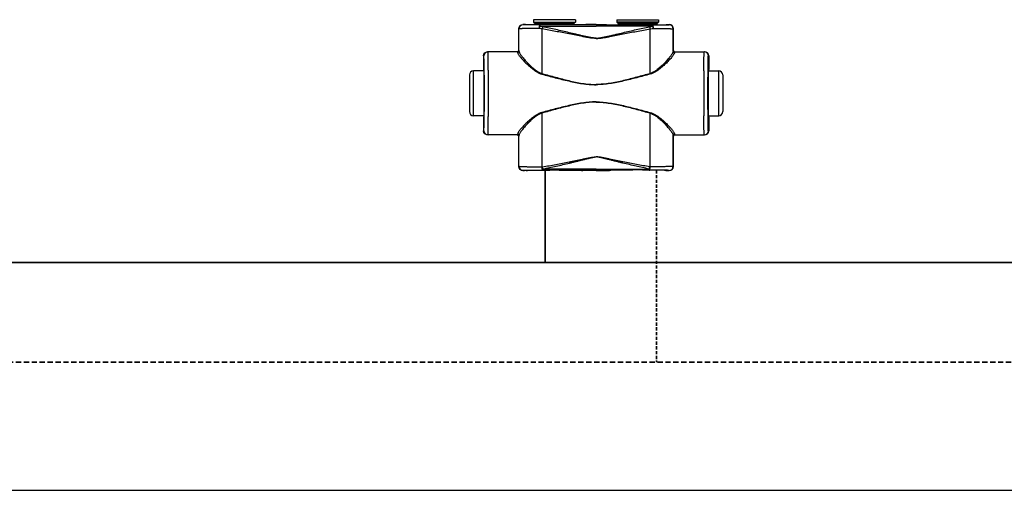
# Model space of a CAD drawing. Header units: millimetres. Extents: x 60394 to 199354, y 20895 to 166073.
# Tile 229 of 256: x 135885 to 136477, y 23695 to 23978. Entities that reach past the tile are written whole.
import ezdxf

# ---------------------------------------------------------------- set-up
doc = ezdxf.new("R2010")
doc.units = ezdxf.units.MM
doc.linetypes.add('VERDECKT', pattern=[9.525, 6.35, -3.175])
doc.layers.add('UT_SCHÉMA_PŘÍVOD', color=10, linetype='Continuous', lineweight=35)
doc.layers.add('UT_SCHÉMA_ZPÁTEČKA', color=172, linetype='VERDECKT', lineweight=35)

msp = doc.modelspace()

# ---------------------------------------------------------------- linework, layer by layer
at = {"color": 0, "linetype": 'Continuous'}
for p, q in [((136219.5, 23977.97), (136194.3, 23977.97)), ((136194.3, 23977.97), (136194.3, 23976.57)), ((136194.3, 23976.57), (136195.25, 23975.62)), ((136194.3, 23976.57), (136219.5, 23976.57)), ((136219.5, 23976.57), (136218.54, 23975.62)), ((136219.5, 23977.97), (136219.5, 23976.57)), ((136244.3, 23977.97), (136269.5, 23977.97)), ((136244.3, 23977.97), (136244.3, 23976.57)), ((136269.5, 23976.57), (136244.3, 23976.57)), ((136244.3, 23976.57), (136245.25, 23975.62)), ((136269.5, 23976.57), (136268.54, 23975.62)), ((136269.5, 23977.97), (136269.5, 23976.57)), ((136185.52, 23972.45), (136185.4, 23972.57)), ((136185.4, 23959.57), (136185.4, 23972.57)), ((136188.02, 23974.95), (136187.9, 23975.07)), ((136189.55, 23975.07), (136187.9, 23975.07)), ((136189.9, 23974.97), (136189.55, 23975.07)), ((136195.25, 23975.62), (136218.54, 23975.62)), ((136195.4, 23975.26), (136218.4, 23975.26)), ((136195.4, 23975.26), (136195.4, 23974.9)), ((136203.04, 23974.88), (136198.2, 23974.88)), ((136198.2, 23974.18), (136198.2, 23974.88)), ((136198.2, 23974.18), (136231.9, 23974.18)), ((136231.9, 23974.88), (136210.75, 23974.88)), ((136218.4, 23975.26), (136218.4, 23974.9)), ((136225.65, 23975.07), (136223.9, 23974.97)), ((136231.9, 23975.07), (136225.65, 23975.07)), ((136231.9, 23975.07), (136238.15, 23975.07)), ((136231.9, 23974.88), (136253.04, 23974.88)), ((136265.6, 23974.18), (136231.9, 23974.18)), ((136238.15, 23975.07), (136239.9, 23974.97)), ((136268.54, 23975.62), (136245.25, 23975.62)), ((136268.4, 23975.26), (136245.4, 23975.26)), ((136245.4, 23975.26), (136245.4, 23974.9)), ((136260.75, 23974.88), (136265.6, 23974.88)), ((136265.6, 23974.18), (136265.6, 23974.88)), ((136268.4, 23975.26), (136268.4, 23974.9)), ((136273.9, 23974.97), (136274.25, 23975.07)), ((136274.25, 23975.07), (136275.9, 23975.07)), ((136275.78, 23974.95), (136275.9, 23975.07)), ((136278.28, 23972.45), (136278.4, 23972.57)), ((136278.4, 23959.57), (136278.4, 23972.57)), ((136184.7, 23958.77), (136166.7, 23958.77)), ((136185.4, 23959.57), (136185.5, 23959.57)), ((136278.4, 23959.57), (136278.29, 23959.57)), ((136279.09, 23958.77), (136297.1, 23958.77)), ((136164.41, 23956.27), (136164.2, 23956.27)), ((136164.2, 23956.27), (136164.2, 23948.12)), ((136299.39, 23956.27), (136299.6, 23956.27)), ((136299.6, 23956.27), (136299.6, 23948.12)), ((136164.45, 23947.27), (136158.2, 23947.27)), ((136158.2, 23920.27), (136158.2, 23947.27)), ((136164.2, 23948.12), (136164.41, 23947.77)), ((136164.59, 23947.76), (136164.59, 23947.77)), ((136299.2, 23947.76), (136299.2, 23947.77)), ((136299.35, 23947.27), (136305.6, 23947.27)), ((136299.6, 23948.12), (136299.39, 23947.77)), ((136305.6, 23920.27), (136305.6, 23947.27)), ((136155.7, 23944.77), (136155.7, 23922.77)), ((136308.1, 23944.77), (136308.1, 23922.77)), ((136164.45, 23920.27), (136158.2, 23920.27)), ((136164.41, 23919.77), (136164.2, 23919.42)), ((136164.2, 23919.42), (136164.2, 23911.27)), ((136164.59, 23919.77), (136164.59, 23919.78)), ((136299.2, 23919.77), (136299.2, 23919.78)), ((136299.35, 23920.27), (136305.6, 23920.27)), ((136299.39, 23919.77), (136299.6, 23919.42)), ((136299.6, 23919.42), (136299.6, 23911.27)), ((136164.2, 23911.27), (136164.41, 23911.27)), ((136299.6, 23911.27), (136299.39, 23911.27)), ((136184.7, 23908.77), (136166.7, 23908.77)), ((136185.5, 23907.97), (136185.4, 23907.97)), ((136185.4, 23889.87), (136185.4, 23907.97)), ((136278.29, 23907.97), (136278.4, 23907.97)), ((136278.4, 23889.87), (136278.4, 23907.97)), ((136279.09, 23908.77), (136297.1, 23908.77)), ((136185.4, 23889.87), (136185.52, 23889.99)), ((136187.9, 23887.37), (136188.02, 23887.49)), ((136189.55, 23887.37), (136187.9, 23887.37)), ((136189.9, 23887.48), (136189.55, 23887.37)), ((136199.44, 23889.62), (136199.62, 23889.62)), ((136199.76, 23887.56), (136199.94, 23887.56)), ((136231.9, 23888.31), (136199.94, 23888.31)), ((136199.94, 23887.56), (136199.94, 23888.31)), ((136199.94, 23887.56), (136201.2, 23887.56)), ((136212.59, 23887.56), (136231.9, 23887.56)), ((136225.65, 23887.37), (136223.9, 23887.48)), ((136231.9, 23887.37), (136225.65, 23887.37)), ((136231.9, 23888.31), (136263.85, 23888.31)), ((136251.2, 23887.56), (136231.9, 23887.56)), ((136231.9, 23887.37), (136238.15, 23887.37)), ((136238.15, 23887.37), (136239.9, 23887.48)), ((136263.85, 23887.56), (136262.59, 23887.56)), ((136263.85, 23887.56), (136263.85, 23888.31)), ((136264.03, 23887.56), (136263.85, 23887.56)), ((136264.36, 23889.62), (136264.18, 23889.62)), ((136273.9, 23887.48), (136274.25, 23887.37)), ((136274.25, 23887.37), (136275.9, 23887.37)), ((136275.9, 23887.37), (136275.78, 23887.49)), ((136278.4, 23889.87), (136278.28, 23889.99))]:
    msp.add_line(p, q, dxfattribs=at)
msp.add_line((64740.61, 23695.36), (199354.39, 23695.36))
for centre, radius, start, end in [((136188.02, 23972.45), 2.5, 90.00246, 179.99754), ((136194.9, 23975.26), 0.5, 0, 45), ((136218.9, 23975.26), 0.5, 135, 180), ((136244.9, 23975.26), 0.5, 0, 45), ((136268.9, 23975.26), 0.5, 135, 180), ((136275.78, 23972.45), 2.5, 0.00246, 89.99754), ((136166.91, 23956.27), 2.5, 90.00225, 180.00111), ((136184.7, 23959.57), 0.8, 270.0036, 359.99724), ((136279.09, 23959.57), 0.8, 180.00276, 269.9964), ((136296.89, 23956.27), 2.5, 359.99889, 89.99775), ((136158.2, 23944.77), 2.5, 90, 180), ((133724.74, 23933.77), 2442.41, 359.68325, 0.31675), ((138739.06, 23933.77), 2442.41, 179.68325, 180.31675), ((136305.6, 23944.77), 2.5, 0, 90), ((136158.2, 23922.77), 2.5, 180, 270), ((136305.6, 23922.77), 2.5, 270, 0), ((136166.91, 23911.27), 2.5, 179.99889, 269.99775), ((136296.89, 23911.27), 2.5, 270.00225, 0.00111), ((136184.7, 23907.97), 0.8, 0.00276, 89.9964), ((136279.09, 23907.97), 0.8, 90.0036, 179.99724), ((136188.02, 23889.99), 2.5, 180.00246, 269.99754), ((136275.78, 23889.99), 2.5, 270.00246, 359.99754)]:
    msp.add_arc(centre, radius, start, end, dxfattribs=at)
at = {"color": 0, "linetype": 'Continuous', "extrusion": (0, 0, -1)}
for centre, major_axis, ratio, start_param, end_param in [((136187.9, 23972.57), (-1.77, 1.77), 0.999973, -0.785384, 0.785384), ((136206.9, 23974.97), (-17, 0), 0.005236, 4.941076, 6.283185), ((136206.9, 23974.97), (-17, 0), 0.005236, 3.141593, 4.483702), ((136166.7, 23956.27), (-2.5, 0), 0.999945, 0, 1.570796), ((136184.6, 23959.57), (-0.8, 0), 0.999986, -3.141593, -1.659157), ((136164.41, 23933.77), (0, 14), 0.010472, 0, 3.141593), ((136166.7, 23911.27), (-2.5, 0), 0.999945, -1.570796, 0), ((136184.6, 23907.97), (0.8, 0), 0.999986, -1.395381, 0), ((136187.9, 23889.87), (1.77, 1.77), 0.999973, -3.926977, -2.356208), ((136206.9, 23887.48), (-17, 0), 0.005236, 0, 1.229157), ((136206.9, 23887.48), (-17, 0), 0.005236, 1.912436, 3.141593)]:
    msp.add_ellipse(centre, major_axis=major_axis, ratio=ratio, start_param=start_param, end_param=end_param, dxfattribs=at)
at = {"color": 0, "linetype": 'Continuous'}
for centre, major_axis, ratio, start_param, end_param in [((136256.9, 23974.97), (17, 0), 0.005236, 3.141593, 4.483702), ((136256.9, 23974.97), (17, 0), 0.005236, 4.941076, 6.283185), ((136275.9, 23972.57), (1.77, 1.77), 0.999973, -0.785384, 0.785384), ((136279.2, 23959.57), (0.8, 0), 0.999986, -3.141593, -1.659157), ((136297.1, 23956.27), (2.5, 0), 0.999945, 0, 1.570796), ((136299.39, 23933.77), (0, 14), 0.010472, 0, 3.141593), ((136297.1, 23911.27), (2.5, 0), 0.999945, -1.570796, 0), ((136279.2, 23907.97), (-0.8, 0), 0.999986, -1.395381, 0), ((136256.9, 23887.48), (17, 0), 0.005236, 1.912436, 3.141593), ((136256.9, 23887.48), (17, 0), 0.005236, 0, 1.229157), ((136275.9, 23889.87), (-1.77, 1.77), 0.999973, -3.926977, -2.356208)]:
    msp.add_ellipse(centre, major_axis=major_axis, ratio=ratio, start_param=start_param, end_param=end_param, dxfattribs=at)
for points, knots in [([(136197.58, 23972.76), (136196.75, 23972.76), (136195.14, 23972.75), (136193.18, 23972.73), (136191.71, 23972.71), (136190.7, 23972.69), (136189.77, 23972.67), (136188.93, 23972.65), (136188.16, 23972.63), (136187.49, 23972.61), (136186.91, 23972.58), (136186.49, 23972.56), (136186.21, 23972.55), (136186.03, 23972.53), (136185.88, 23972.52), (136185.76, 23972.51), (136185.66, 23972.49), (136185.59, 23972.48), (136185.55, 23972.47), (136185.52, 23972.46), (136185.52, 23972.45)], [0, 0, 0, 0, 0.207034, 0.39928, 0.488214, 0.57154, 0.648707, 0.71921, 0.782588, 0.838437, 0.886403, 0.926186, 0.942933, 0.957549, 0.970012, 0.98031, 0.988432, 0.994377, 0.998178, 1, 1, 1, 1]), ([(136185.53, 23959.04), (136185.53, 23960.16), (136185.53, 23964.63), (136185.52, 23969.1), (136185.52, 23972.45)], [0, 0, 0, 0, 0.250733, 1, 1, 1, 1]), ([(136198.2, 23974.88), (136197.49, 23974.88), (136196.13, 23974.88), (136194.47, 23974.89), (136193.23, 23974.89), (136192.39, 23974.9), (136191.6, 23974.9), (136190.89, 23974.9), (136190.24, 23974.91), (136189.68, 23974.91), (136189.19, 23974.92), (136188.84, 23974.92), (136188.6, 23974.93), (136188.45, 23974.93), (136188.32, 23974.93), (136188.22, 23974.94), (136188.15, 23974.94), (136188.1, 23974.94), (136188.07, 23974.94), (136188.05, 23974.94), (136188.04, 23974.95), (136188.03, 23974.95), (136188.02, 23974.95), (136188.02, 23974.95)], [0, 0, 0, 0, 0.207653, 0.400343, 0.489423, 0.572844, 0.650059, 0.720565, 0.783909, 0.839692, 0.887568, 0.927242, 0.943927, 0.958477, 0.970869, 0.981088, 0.989117, 0.992306, 0.994945, 0.997032, 0.998568, 0.999554, 1, 1, 1, 1]), ([(136198.2, 23974.88), (136198.11, 23974.88), (136198, 23974.77), (136197.93, 23974.63), (136197.86, 23974.48), (136197.78, 23974.26), (136197.71, 23973.94), (136197.65, 23973.58), (136197.6, 23973.18), (136197.59, 23972.9), (136197.58, 23972.76)], [0, 0, 0, 0, 0.117156, 0.161001, 0.211236, 0.330442, 0.472834, 0.634922, 0.812344, 1, 1, 1, 1]), ([(136198.2, 23974.18), (136198.07, 23973.98), (136197.84, 23973.51), (136197.66, 23973.03), (136197.58, 23972.76)], [0, 0, 0, 0, 0.464895, 1, 1, 1, 1]), ([(136199.44, 23972.4), (136199.29, 23972.42), (136198.66, 23972.52), (136198.04, 23972.65), (136197.58, 23972.76)], [0, 0, 0, 0, 0.252579, 1, 1, 1, 1]), ([(136199.77, 23973.74), (136199.63, 23973.77), (136199.1, 23973.89), (136198.58, 23974.05), (136198.2, 23974.18)], [0, 0, 0, 0, 0.253704, 1, 1, 1, 1]), ([(136199.77, 23973.74), (136199.7, 23973.54), (136199.59, 23973.09), (136199.49, 23972.64), (136199.44, 23972.4)], [0, 0, 0, 0, 0.464569, 1, 1, 1, 1]), ([(136231.9, 23966.76), (136231.9, 23966.76), (136231.21, 23966.76), (136229.83, 23966.84), (136227.78, 23967.12), (136225.74, 23967.47), (136223.03, 23967.98), (136219.65, 23968.64), (136215.61, 23969.44), (136211.56, 23970.22), (136207.52, 23970.98), (136203.48, 23971.71), (136200.79, 23972.18), (136199.44, 23972.4)], [0.5000015, 0.5000015, 0.5000015, 0.5000015, 0.500002, 0.5313979, 0.5627848, 0.5941575, 0.6255147, 0.6881766, 0.7507583, 0.8132458, 0.8756245, 0.9378805, 1, 1, 1, 1]), ([(136199.46, 23945.63), (136199.46, 23947.87), (136199.46, 23956.79), (136199.45, 23965.72), (136199.44, 23972.4)], [0, 0, 0, 0, 0.250952, 1, 1, 1, 1]), ([(136231.9, 23966.94), (136231.9, 23966.94), (136231.55, 23966.94), (136230.86, 23966.97), (136229.49, 23967.1), (136227.79, 23967.38), (136225.77, 23967.81), (136223.75, 23968.26), (136221.75, 23968.74), (136219.07, 23969.37), (136215.74, 23970.17), (136211.74, 23971.12), (136207.75, 23972.03), (136203.76, 23972.91), (136201.1, 23973.47), (136199.77, 23973.74)], [0.499995, 0.499995, 0.499995, 0.499995, 0.4999958, 0.5157333, 0.5314718, 0.5629204, 0.5943483, 0.6257534, 0.6571339, 0.6884877, 0.7511054, 0.813586, 0.8759088, 0.9380534, 1, 1, 1, 1]), ([(136210.75, 23974.88), (136210.11, 23974.88), (136208.83, 23974.85), (136206.9, 23974.83), (136204.97, 23974.85), (136203.68, 23974.88), (136203.04, 23974.88)], [0, 0, 0, 0, 0.248355, 0.5, 0.751645, 1, 1, 1, 1]), ([(136231.9, 23966.94), (136231.9, 23966.94), (136232.24, 23966.94), (136232.93, 23966.97), (136234.31, 23967.1), (136236.01, 23967.38), (136238.03, 23967.81), (136240.04, 23968.26), (136242.05, 23968.74), (136244.72, 23969.37), (136248.05, 23970.17), (136252.05, 23971.12), (136256.04, 23972.03), (136260.03, 23972.91), (136262.7, 23973.47), (136264.03, 23973.74)], [0.499995, 0.499995, 0.499995, 0.499995, 0.4999958, 0.5157333, 0.5314718, 0.5629204, 0.5943483, 0.6257534, 0.6571339, 0.6884877, 0.7511054, 0.813586, 0.8759088, 0.9380534, 1, 1, 1, 1]), ([(136231.9, 23966.76), (136231.9, 23966.76), (136232.59, 23966.76), (136233.97, 23966.84), (136236.02, 23967.12), (136238.06, 23967.47), (136240.77, 23967.98), (136244.14, 23968.64), (136248.19, 23969.44), (136252.23, 23970.22), (136256.27, 23970.98), (136260.31, 23971.71), (136263, 23972.18), (136264.35, 23972.4)], [0.5000015, 0.5000015, 0.5000015, 0.5000015, 0.500002, 0.5313979, 0.5627848, 0.5941575, 0.6255147, 0.6881766, 0.7507583, 0.8132458, 0.8756245, 0.9378805, 1, 1, 1, 1]), ([(136253.04, 23974.88), (136253.68, 23974.88), (136254.97, 23974.85), (136256.9, 23974.83), (136258.83, 23974.85), (136260.11, 23974.88), (136260.75, 23974.88)], [0, 0, 0, 0, 0.248355, 0.5, 0.751645, 1, 1, 1, 1]), ([(136264.03, 23973.74), (136264.16, 23973.77), (136264.69, 23973.89), (136265.22, 23974.05), (136265.6, 23974.18)], [0, 0, 0, 0, 0.253704, 1, 1, 1, 1]), ([(136264.03, 23973.74), (136264.09, 23973.54), (136264.21, 23973.09), (136264.31, 23972.64), (136264.35, 23972.4)], [0, 0, 0, 0, 0.464569, 1, 1, 1, 1]), ([(136264.34, 23945.63), (136264.34, 23947.87), (136264.34, 23956.79), (136264.34, 23965.72), (136264.35, 23972.4)], [0, 0, 0, 0, 0.250952, 1, 1, 1, 1]), ([(136264.35, 23972.4), (136264.51, 23972.42), (136265.13, 23972.52), (136265.75, 23972.65), (136266.21, 23972.76)], [0, 0, 0, 0, 0.252579, 1, 1, 1, 1]), ([(136265.6, 23974.88), (136266.3, 23974.88), (136267.66, 23974.88), (136269.32, 23974.89), (136270.56, 23974.89), (136271.41, 23974.9), (136272.19, 23974.9), (136272.91, 23974.9), (136273.55, 23974.91), (136274.12, 23974.91), (136274.6, 23974.92), (136274.96, 23974.92), (136275.2, 23974.93), (136275.35, 23974.93), (136275.47, 23974.93), (136275.58, 23974.94), (136275.65, 23974.94), (136275.7, 23974.94), (136275.72, 23974.94), (136275.74, 23974.94), (136275.76, 23974.95), (136275.77, 23974.95), (136275.77, 23974.95), (136275.78, 23974.95)], [0, 0, 0, 0, 0.207653, 0.400343, 0.489423, 0.572844, 0.650059, 0.720565, 0.783909, 0.839692, 0.887568, 0.927242, 0.943927, 0.958477, 0.970869, 0.981088, 0.989117, 0.992306, 0.994945, 0.997032, 0.998568, 0.999554, 1, 1, 1, 1]), ([(136265.6, 23974.88), (136265.69, 23974.88), (136265.79, 23974.77), (136265.87, 23974.63), (136265.94, 23974.48), (136266.01, 23974.26), (136266.09, 23973.94), (136266.15, 23973.58), (136266.19, 23973.18), (136266.21, 23972.9), (136266.21, 23972.76)], [0, 0, 0, 0, 0.117156, 0.161001, 0.211236, 0.330442, 0.472834, 0.634922, 0.812344, 1, 1, 1, 1]), ([(136265.6, 23974.18), (136265.72, 23973.98), (136265.95, 23973.51), (136266.13, 23973.03), (136266.21, 23972.76)], [0, 0, 0, 0, 0.464895, 1, 1, 1, 1]), ([(136266.21, 23972.76), (136267.05, 23972.76), (136268.65, 23972.75), (136270.62, 23972.73), (136272.09, 23972.71), (136273.09, 23972.69), (136274.02, 23972.67), (136274.87, 23972.65), (136275.63, 23972.63), (136276.31, 23972.61), (136276.88, 23972.58), (136277.3, 23972.56), (136277.59, 23972.55), (136277.77, 23972.53), (136277.91, 23972.52), (136278.04, 23972.51), (136278.14, 23972.49), (136278.21, 23972.48), (136278.25, 23972.47), (136278.27, 23972.46), (136278.28, 23972.45)], [0, 0, 0, 0, 0.207034, 0.39928, 0.488214, 0.57154, 0.648707, 0.71921, 0.782588, 0.838437, 0.886403, 0.926186, 0.942933, 0.957549, 0.970012, 0.98031, 0.988432, 0.994377, 0.998178, 1, 1, 1, 1]), ([(136278.27, 23959.04), (136278.27, 23960.16), (136278.27, 23964.63), (136278.27, 23969.1), (136278.28, 23972.45)], [0, 0, 0, 0, 0.250733, 1, 1, 1, 1]), ([(136167.11, 23947.27), (136167.1, 23948.11), (136167.09, 23949.71), (136167.07, 23951.65), (136167.06, 23953.06), (136167.05, 23954.02), (136167.03, 23954.89), (136167.02, 23955.68), (136167.01, 23956.39), (136166.99, 23957), (136166.98, 23957.53), (136166.97, 23957.91), (136166.96, 23958.17), (136166.95, 23958.32), (136166.94, 23958.46), (136166.94, 23958.57), (136166.93, 23958.65), (136166.92, 23958.71), (136166.92, 23958.75), (136166.91, 23958.77), (136166.91, 23958.77), (136166.91, 23958.77)], [0, 0, 0, 0, 0.218984, 0.416191, 0.505653, 0.588551, 0.664564, 0.733396, 0.794781, 0.848478, 0.894279, 0.932006, 0.947796, 0.961515, 0.973152, 0.982695, 0.990138, 0.995479, 0.998726, 0.999584, 1, 1, 1, 1]), ([(136184.7, 23958.77), (136184.7, 23958.77), (136184.7, 23958.77), (136184.71, 23958.76), (136184.71, 23958.75), (136184.71, 23958.73), (136184.71, 23958.69), (136184.72, 23958.64), (136184.72, 23958.56), (136184.72, 23958.47), (136184.73, 23958.37), (136184.73, 23958.29), (136184.73, 23958.25)], [0, 0, 0, 0, 0.005122, 0.017304, 0.037118, 0.064661, 0.143035, 0.252499, 0.393016, 0.564526, 0.766907, 1, 1, 1, 1]), ([(136185.53, 23959.04), (136185.53, 23958.93), (136185.49, 23958.73), (136185.31, 23958.47), (136185.04, 23958.29), (136184.83, 23958.25), (136184.73, 23958.25)], [0, 0, 0, 0, 0.247572, 0.496581, 0.747591, 1, 1, 1, 1]), ([(136184.73, 23958.25), (136184.73, 23958.19), (136184.75, 23958.05), (136184.82, 23957.83), (136184.94, 23957.58), (136185.15, 23957.19), (136185.5, 23956.65), (136186.03, 23955.94), (136186.68, 23955.16), (136187.71, 23953.98), (136189.21, 23952.39), (136191.25, 23950.43), (136193.17, 23948.79), (136194.86, 23947.52), (136196.72, 23946.32), (136198.26, 23945.59), (136199.36, 23945.3)], [0, 0, 0, 0, 0.009694, 0.02127, 0.034861, 0.050494, 0.087694, 0.13227, 0.183417, 0.240322, 0.368483, 0.511765, 0.666448, 0.747227, 0.829948, 1, 1, 1, 1]), ([(136185.5, 23959.57), (136185.5, 23959.57), (136185.5, 23959.57), (136185.51, 23959.56), (136185.51, 23959.55), (136185.51, 23959.53), (136185.51, 23959.49), (136185.52, 23959.43), (136185.52, 23959.36), (136185.52, 23959.26), (136185.53, 23959.16), (136185.53, 23959.08), (136185.53, 23959.04)], [0, 0, 0, 0, 0.005057, 0.017214, 0.037015, 0.06455, 0.142921, 0.252392, 0.392925, 0.564459, 0.766871, 1, 1, 1, 1]), ([(136185.53, 23959.04), (136185.53, 23958.97), (136185.55, 23958.82), (136185.62, 23958.59), (136185.72, 23958.33), (136185.92, 23957.93), (136186.26, 23957.37), (136186.76, 23956.64), (136187.37, 23955.83), (136188.34, 23954.62), (136189.76, 23952.99), (136191.69, 23950.97), (136193.5, 23949.28), (136195.12, 23947.97), (136196.9, 23946.71), (136198.39, 23945.94), (136199.46, 23945.63)], [0, 0, 0, 0, 0.010286, 0.022433, 0.036551, 0.052653, 0.090607, 0.135698, 0.187142, 0.244158, 0.372094, 0.514728, 0.6685, 0.748767, 0.830965, 1, 1, 1, 1]), ([(136278.27, 23959.04), (136278.26, 23958.97), (136278.24, 23958.82), (136278.18, 23958.59), (136278.07, 23958.33), (136277.87, 23957.93), (136277.54, 23957.37), (136277.04, 23956.64), (136276.43, 23955.83), (136275.46, 23954.62), (136274.04, 23952.99), (136272.11, 23950.97), (136270.29, 23949.28), (136268.68, 23947.97), (136266.9, 23946.71), (136265.4, 23945.94), (136264.34, 23945.63)], [0, 0, 0, 0, 0.010286, 0.022433, 0.036551, 0.052653, 0.090607, 0.135698, 0.187142, 0.244158, 0.372094, 0.514728, 0.6685, 0.748767, 0.830965, 1, 1, 1, 1]), ([(136279.07, 23958.25), (136279.06, 23958.19), (136279.04, 23958.05), (136278.97, 23957.83), (136278.86, 23957.58), (136278.65, 23957.19), (136278.29, 23956.65), (136277.76, 23955.94), (136277.12, 23955.16), (136276.09, 23953.98), (136274.58, 23952.39), (136272.54, 23950.43), (136270.63, 23948.79), (136268.93, 23947.52), (136267.08, 23946.32), (136265.53, 23945.59), (136264.44, 23945.3)], [0, 0, 0, 0, 0.009694, 0.02127, 0.034861, 0.050494, 0.087694, 0.13227, 0.183417, 0.240322, 0.368483, 0.511765, 0.666448, 0.747227, 0.829948, 1, 1, 1, 1]), ([(136278.29, 23959.57), (136278.29, 23959.57), (136278.29, 23959.57), (136278.29, 23959.56), (136278.29, 23959.55), (136278.29, 23959.53), (136278.28, 23959.49), (136278.28, 23959.43), (136278.28, 23959.36), (136278.27, 23959.26), (136278.27, 23959.16), (136278.27, 23959.08), (136278.27, 23959.04)], [0, 0, 0, 0, 0.005057, 0.017214, 0.037015, 0.06455, 0.142921, 0.252392, 0.392925, 0.564459, 0.766871, 1, 1, 1, 1]), ([(136278.27, 23959.04), (136278.27, 23958.93), (136278.31, 23958.73), (136278.49, 23958.47), (136278.75, 23958.29), (136278.96, 23958.25), (136279.07, 23958.25)], [0, 0, 0, 0, 0.247572, 0.496581, 0.747591, 1, 1, 1, 1]), ([(136279.09, 23958.77), (136279.09, 23958.77), (136279.09, 23958.77), (136279.09, 23958.76), (136279.09, 23958.75), (136279.09, 23958.73), (136279.08, 23958.69), (136279.08, 23958.64), (136279.08, 23958.56), (136279.07, 23958.47), (136279.07, 23958.37), (136279.07, 23958.29), (136279.07, 23958.25)], [0, 0, 0, 0, 0.005122, 0.017304, 0.037118, 0.064661, 0.143035, 0.252499, 0.393016, 0.564526, 0.766907, 1, 1, 1, 1]), ([(136296.69, 23947.27), (136296.69, 23948.11), (136296.71, 23949.71), (136296.72, 23951.65), (136296.74, 23953.06), (136296.75, 23954.02), (136296.76, 23954.89), (136296.77, 23955.68), (136296.79, 23956.39), (136296.8, 23957), (136296.81, 23957.53), (136296.83, 23957.91), (136296.84, 23958.17), (136296.84, 23958.32), (136296.85, 23958.46), (136296.86, 23958.57), (136296.86, 23958.65), (136296.87, 23958.71), (136296.88, 23958.75), (136296.88, 23958.77), (136296.89, 23958.77), (136296.89, 23958.77)], [0, 0, 0, 0, 0.218984, 0.416191, 0.505653, 0.588551, 0.664564, 0.733396, 0.794781, 0.848478, 0.894279, 0.932006, 0.947796, 0.961515, 0.973152, 0.982695, 0.990138, 0.995479, 0.998726, 0.999584, 1, 1, 1, 1]), ([(136164.59, 23947.77), (136164.59, 23948.4), (136164.58, 23949.59), (136164.56, 23951.04), (136164.54, 23952.09), (136164.53, 23952.79), (136164.52, 23953.43), (136164.51, 23954.01), (136164.5, 23954.53), (136164.49, 23954.98), (136164.47, 23955.37), (136164.46, 23955.64), (136164.45, 23955.83), (136164.45, 23955.95), (136164.44, 23956.04), (136164.43, 23956.12), (136164.43, 23956.18), (136164.42, 23956.23), (136164.42, 23956.25), (136164.41, 23956.27), (136164.41, 23956.27)], [0, 0, 0, 0, 0.221931, 0.420259, 0.509783, 0.592499, 0.668149, 0.736495, 0.797321, 0.850436, 0.895675, 0.932895, 0.948462, 0.961984, 0.973451, 0.982856, 0.990196, 0.99547, 0.998697, 1, 1, 1, 1]), ([(136299.2, 23947.77), (136299.21, 23948.4), (136299.22, 23949.59), (136299.24, 23951.04), (136299.25, 23952.09), (136299.26, 23952.79), (136299.27, 23953.43), (136299.28, 23954.01), (136299.3, 23954.53), (136299.31, 23954.98), (136299.32, 23955.37), (136299.33, 23955.64), (136299.34, 23955.83), (136299.35, 23955.95), (136299.35, 23956.04), (136299.36, 23956.12), (136299.37, 23956.18), (136299.37, 23956.23), (136299.38, 23956.25), (136299.38, 23956.27), (136299.39, 23956.27)], [0, 0, 0, 0, 0.221931, 0.420259, 0.509783, 0.592499, 0.668149, 0.736495, 0.797321, 0.850436, 0.895675, 0.932895, 0.948462, 0.961984, 0.973451, 0.982856, 0.990196, 0.99547, 0.998697, 1, 1, 1, 1]), ([(136164.59, 23919.78), (136164.61, 23921.98), (136164.64, 23926.64), (136164.65, 23933.77), (136164.64, 23940.9), (136164.61, 23945.56), (136164.59, 23947.76)], [0, 0, 0, 0, 0.235226, 0.499987, 0.764754, 1, 1, 1, 1]), ([(136299.2, 23919.78), (136299.19, 23921.98), (136299.16, 23926.64), (136299.15, 23933.77), (136299.16, 23940.9), (136299.19, 23945.56), (136299.2, 23947.76)], [0, 0, 0, 0, 0.235226, 0.499987, 0.764754, 1, 1, 1, 1]), ([(136199.46, 23945.63), (136199.45, 23945.6), (136199.42, 23945.49), (136199.38, 23945.38), (136199.36, 23945.3)], [0, 0, 0, 0, 0.258378, 1, 1, 1, 1]), ([(136199.36, 23945.3), (136202.02, 23944.58), (136206.02, 23943.5), (136211.38, 23942.13), (136215.42, 23941.16), (136219.49, 23940.28), (136223.59, 23939.56), (136227.04, 23939.14), (136229.81, 23938.97), (136231.2, 23938.94), (136231.9, 23938.94), (136231.9, 23938.94)], [0, 0, 0, 0, 0.1245061, 0.1869228, 0.2494269, 0.3120016, 0.3746311, 0.4372993, 0.4686472, 0.4999998, 0.5, 0.5, 0.5, 0.5]), ([(136199.46, 23945.63), (136202.11, 23944.89), (136206.1, 23943.79), (136211.43, 23942.38), (136215.46, 23941.38), (136219.51, 23940.47), (136223.6, 23939.72), (136227.05, 23939.29), (136229.82, 23939.11), (136231.2, 23939.08), (136231.9, 23939.08), (136231.9, 23939.08)], [0, 0, 0, 0, 0.1244767, 0.1868883, 0.2493924, 0.3119715, 0.3746087, 0.437287, 0.4686409, 0.4999998, 0.5, 0.5, 0.5, 0.5]), ([(136264.34, 23945.63), (136261.68, 23944.89), (136257.7, 23943.79), (136252.36, 23942.38), (136248.34, 23941.38), (136244.28, 23940.47), (136240.19, 23939.72), (136236.75, 23939.29), (136233.98, 23939.11), (136232.59, 23939.08), (136231.9, 23939.08), (136231.9, 23939.08)], [0, 0, 0, 0, 0.1244767, 0.1868883, 0.2493924, 0.3119715, 0.3746087, 0.437287, 0.4686409, 0.4999998, 0.5, 0.5, 0.5, 0.5]), ([(136264.44, 23945.3), (136261.77, 23944.58), (136257.77, 23943.5), (136252.42, 23942.13), (136248.38, 23941.16), (136244.31, 23940.28), (136240.21, 23939.56), (136236.76, 23939.14), (136233.98, 23938.97), (136232.59, 23938.94), (136231.9, 23938.94), (136231.9, 23938.94)], [0, 0, 0, 0, 0.1245061, 0.1869228, 0.2494269, 0.3120016, 0.3746311, 0.4372993, 0.4686472, 0.4999998, 0.5, 0.5, 0.5, 0.5]), ([(136264.34, 23945.63), (136264.34, 23945.6), (136264.38, 23945.49), (136264.41, 23945.38), (136264.44, 23945.3)], [0, 0, 0, 0, 0.258378, 1, 1, 1, 1]), ([(136231.9, 23928.61), (136230.51, 23928.61), (136227.73, 23928.49), (136223.59, 23927.99), (136219.49, 23927.26), (136215.42, 23926.38), (136211.38, 23925.41), (136206.02, 23924.04), (136202.02, 23922.96), (136199.36, 23922.25)], [0.5, 0.5, 0.5, 0.5, 0.5626889, 0.6253582, 0.6879892, 0.7505657, 0.8130716, 0.8754902, 1, 1, 1, 1]), ([(136231.9, 23928.46), (136230.51, 23928.46), (136227.74, 23928.33), (136223.6, 23927.82), (136219.51, 23927.07), (136215.46, 23926.16), (136211.43, 23925.16), (136206.1, 23923.76), (136202.11, 23922.65), (136199.46, 23921.92)], [0.5, 0.5, 0.5, 0.5, 0.5627005, 0.6253799, 0.6880187, 0.7505997, 0.8131057, 0.8755193, 1, 1, 1, 1]), ([(136231.9, 23928.61), (136233.29, 23928.61), (136236.07, 23928.49), (136240.21, 23927.99), (136244.31, 23927.26), (136248.38, 23926.38), (136252.42, 23925.41), (136257.77, 23924.04), (136261.77, 23922.96), (136264.44, 23922.25)], [0.5, 0.5, 0.5, 0.5, 0.5626889, 0.6253582, 0.6879892, 0.7505657, 0.8130716, 0.8754902, 1, 1, 1, 1]), ([(136231.9, 23928.46), (136233.29, 23928.46), (136236.06, 23928.33), (136240.19, 23927.82), (136244.28, 23927.07), (136248.34, 23926.16), (136252.36, 23925.16), (136257.7, 23923.76), (136261.68, 23922.65), (136264.34, 23921.92)], [0.5, 0.5, 0.5, 0.5, 0.5627005, 0.6253799, 0.6880187, 0.7505997, 0.8131057, 0.8755193, 1, 1, 1, 1]), ([(136164.41, 23911.27), (136164.41, 23911.27), (136164.42, 23911.29), (136164.42, 23911.31), (136164.43, 23911.36), (136164.43, 23911.42), (136164.44, 23911.5), (136164.45, 23911.6), (136164.45, 23911.71), (136164.46, 23911.9), (136164.47, 23912.18), (136164.49, 23912.56), (136164.5, 23913.01), (136164.51, 23913.53), (136164.52, 23914.11), (136164.53, 23914.75), (136164.54, 23915.45), (136164.56, 23916.5), (136164.58, 23917.95), (136164.59, 23919.14), (136164.59, 23919.77)], [0, 0, 0, 0, 0.001303, 0.00453, 0.009804, 0.017144, 0.026549, 0.038016, 0.051538, 0.067105, 0.104325, 0.149564, 0.202679, 0.263505, 0.331851, 0.407501, 0.490217, 0.579741, 0.778069, 1, 1, 1, 1]), ([(136166.91, 23908.77), (136166.91, 23908.77), (136166.91, 23908.78), (136166.92, 23908.79), (136166.92, 23908.83), (136166.93, 23908.89), (136166.94, 23908.97), (136166.94, 23909.08), (136166.95, 23909.22), (136166.96, 23909.38), (136166.97, 23909.63), (136166.98, 23910.01), (136166.99, 23910.54), (136167.01, 23911.16), (136167.02, 23911.86), (136167.03, 23912.65), (136167.05, 23913.53), (136167.06, 23914.48), (136167.07, 23915.89), (136167.09, 23917.83), (136167.1, 23919.43), (136167.11, 23920.27)], [0, 0, 0, 0, 0.000416, 0.001274, 0.004521, 0.009862, 0.017305, 0.026849, 0.038485, 0.052204, 0.067994, 0.105721, 0.151522, 0.205219, 0.266604, 0.335437, 0.411449, 0.494347, 0.58381, 0.781016, 1, 1, 1, 1]), ([(136199.36, 23922.25), (136198.26, 23921.95), (136196.72, 23921.23), (136194.86, 23920.02), (136193.17, 23918.75), (136191.25, 23917.11), (136189.21, 23915.15), (136187.71, 23913.57), (136186.68, 23912.39), (136186.03, 23911.6), (136185.5, 23910.89), (136185.15, 23910.35), (136184.94, 23909.96), (136184.82, 23909.72), (136184.75, 23909.5), (136184.73, 23909.35), (136184.73, 23909.29)], [0, 0, 0, 0, 0.170052, 0.252774, 0.333553, 0.488235, 0.631517, 0.759678, 0.816583, 0.86773, 0.912306, 0.949506, 0.965139, 0.978731, 0.990306, 1, 1, 1, 1]), ([(136199.46, 23921.92), (136198.39, 23921.61), (136196.9, 23920.83), (136195.12, 23919.57), (136193.5, 23918.26), (136191.69, 23916.57), (136189.76, 23914.55), (136188.34, 23912.93), (136187.37, 23911.71), (136186.76, 23910.9), (136186.26, 23910.17), (136185.92, 23909.61), (136185.72, 23909.21), (136185.62, 23908.95), (136185.55, 23908.72), (136185.53, 23908.57), (136185.53, 23908.51)], [0, 0, 0, 0, 0.169036, 0.251233, 0.3315, 0.485272, 0.627906, 0.755842, 0.812858, 0.864302, 0.909393, 0.947347, 0.963449, 0.977567, 0.989714, 1, 1, 1, 1]), ([(136199.46, 23921.92), (136199.45, 23921.94), (136199.42, 23922.06), (136199.38, 23922.17), (136199.36, 23922.25)], [0, 0, 0, 0, 0.258378, 1, 1, 1, 1]), ([(136199.44, 23889.62), (136199.44, 23892.29), (136199.45, 23903.06), (136199.46, 23913.82), (136199.46, 23921.92)], [0, 0, 0, 0, 0.248459, 1, 1, 1, 1]), ([(136264.34, 23921.92), (136264.34, 23921.94), (136264.38, 23922.06), (136264.41, 23922.17), (136264.44, 23922.25)], [0, 0, 0, 0, 0.258378, 1, 1, 1, 1]), ([(136264.34, 23921.92), (136265.4, 23921.61), (136266.9, 23920.83), (136268.68, 23919.57), (136270.29, 23918.26), (136272.11, 23916.57), (136274.04, 23914.55), (136275.46, 23912.93), (136276.43, 23911.71), (136277.04, 23910.9), (136277.54, 23910.17), (136277.87, 23909.61), (136278.07, 23909.21), (136278.18, 23908.95), (136278.24, 23908.72), (136278.26, 23908.57), (136278.27, 23908.51)], [0, 0, 0, 0, 0.169036, 0.251233, 0.3315, 0.485272, 0.627906, 0.755842, 0.812858, 0.864302, 0.909393, 0.947347, 0.963449, 0.977567, 0.989714, 1, 1, 1, 1]), ([(136264.36, 23889.62), (136264.35, 23892.29), (136264.34, 23903.06), (136264.34, 23913.82), (136264.34, 23921.92)], [0, 0, 0, 0, 0.248459, 1, 1, 1, 1]), ([(136264.44, 23922.25), (136265.53, 23921.95), (136267.08, 23921.23), (136268.93, 23920.02), (136270.63, 23918.75), (136272.54, 23917.11), (136274.58, 23915.15), (136276.09, 23913.57), (136277.12, 23912.39), (136277.76, 23911.6), (136278.29, 23910.89), (136278.65, 23910.35), (136278.86, 23909.96), (136278.97, 23909.72), (136279.04, 23909.5), (136279.06, 23909.35), (136279.07, 23909.29)], [0, 0, 0, 0, 0.170052, 0.252774, 0.333553, 0.488235, 0.631517, 0.759678, 0.816583, 0.86773, 0.912306, 0.949506, 0.965139, 0.978731, 0.990306, 1, 1, 1, 1]), ([(136296.89, 23908.77), (136296.89, 23908.77), (136296.88, 23908.78), (136296.88, 23908.79), (136296.87, 23908.83), (136296.86, 23908.89), (136296.86, 23908.97), (136296.85, 23909.08), (136296.84, 23909.22), (136296.84, 23909.38), (136296.83, 23909.63), (136296.81, 23910.01), (136296.8, 23910.54), (136296.79, 23911.16), (136296.77, 23911.86), (136296.76, 23912.65), (136296.75, 23913.53), (136296.74, 23914.48), (136296.72, 23915.89), (136296.71, 23917.83), (136296.69, 23919.43), (136296.69, 23920.27)], [0, 0, 0, 0, 0.000416, 0.001274, 0.004521, 0.009862, 0.017305, 0.026849, 0.038485, 0.052204, 0.067994, 0.105721, 0.151522, 0.205219, 0.266604, 0.335437, 0.411449, 0.494347, 0.58381, 0.781016, 1, 1, 1, 1]), ([(136299.39, 23911.27), (136299.38, 23911.27), (136299.38, 23911.29), (136299.37, 23911.31), (136299.37, 23911.36), (136299.36, 23911.42), (136299.35, 23911.5), (136299.35, 23911.6), (136299.34, 23911.71), (136299.33, 23911.9), (136299.32, 23912.18), (136299.31, 23912.56), (136299.3, 23913.01), (136299.28, 23913.53), (136299.27, 23914.11), (136299.26, 23914.75), (136299.25, 23915.45), (136299.24, 23916.5), (136299.22, 23917.95), (136299.21, 23919.14), (136299.2, 23919.77)], [0, 0, 0, 0, 0.001303, 0.00453, 0.009804, 0.017144, 0.026549, 0.038016, 0.051538, 0.067105, 0.104325, 0.149564, 0.202679, 0.263505, 0.331851, 0.407501, 0.490217, 0.579741, 0.778069, 1, 1, 1, 1]), ([(136184.73, 23909.29), (136184.73, 23909.25), (136184.73, 23909.17), (136184.72, 23909.07), (136184.72, 23908.98), (136184.72, 23908.91), (136184.71, 23908.85), (136184.71, 23908.81), (136184.71, 23908.79), (136184.71, 23908.78), (136184.7, 23908.77), (136184.7, 23908.77), (136184.7, 23908.77)], [0, 0, 0, 0, 0.233093, 0.435474, 0.606984, 0.747501, 0.856965, 0.935339, 0.962882, 0.982696, 0.994878, 1, 1, 1, 1]), ([(136185.53, 23908.51), (136185.53, 23908.61), (136185.49, 23908.82), (136185.31, 23909.08), (136185.04, 23909.25), (136184.83, 23909.29), (136184.73, 23909.29)], [0, 0, 0, 0, 0.247572, 0.496581, 0.747591, 1, 1, 1, 1]), ([(136185.53, 23908.51), (136185.53, 23908.46), (136185.53, 23908.39), (136185.52, 23908.28), (136185.52, 23908.19), (136185.52, 23908.11), (136185.51, 23908.05), (136185.51, 23908.01), (136185.51, 23907.99), (136185.51, 23907.98), (136185.5, 23907.97), (136185.5, 23907.97), (136185.5, 23907.97)], [0, 0, 0, 0, 0.23313, 0.435541, 0.607074, 0.747608, 0.857079, 0.93545, 0.962985, 0.982786, 0.994943, 1, 1, 1, 1]), ([(136185.52, 23889.99), (136185.52, 23891.52), (136185.52, 23897.7), (136185.53, 23903.87), (136185.53, 23908.51)], [0, 0, 0, 0, 0.248801, 1, 1, 1, 1]), ([(136278.27, 23908.51), (136278.27, 23908.61), (136278.31, 23908.82), (136278.49, 23909.08), (136278.75, 23909.25), (136278.96, 23909.29), (136279.07, 23909.29)], [0, 0, 0, 0, 0.247572, 0.496581, 0.747591, 1, 1, 1, 1]), ([(136278.28, 23889.99), (136278.28, 23891.52), (136278.27, 23897.7), (136278.27, 23903.87), (136278.27, 23908.51)], [0, 0, 0, 0, 0.248801, 1, 1, 1, 1]), ([(136278.27, 23908.51), (136278.27, 23908.46), (136278.27, 23908.39), (136278.27, 23908.28), (136278.28, 23908.19), (136278.28, 23908.11), (136278.28, 23908.05), (136278.29, 23908.01), (136278.29, 23907.99), (136278.29, 23907.98), (136278.29, 23907.97), (136278.29, 23907.97), (136278.29, 23907.97)], [0, 0, 0, 0, 0.23313, 0.435541, 0.607074, 0.747608, 0.857079, 0.93545, 0.962985, 0.982786, 0.994943, 1, 1, 1, 1]), ([(136279.07, 23909.29), (136279.07, 23909.25), (136279.07, 23909.17), (136279.07, 23909.07), (136279.08, 23908.98), (136279.08, 23908.91), (136279.08, 23908.85), (136279.09, 23908.81), (136279.09, 23908.79), (136279.09, 23908.78), (136279.09, 23908.77), (136279.09, 23908.77), (136279.09, 23908.77)], [0, 0, 0, 0, 0.233093, 0.435474, 0.606984, 0.747501, 0.856965, 0.935339, 0.962882, 0.982696, 0.994878, 1, 1, 1, 1]), ([(136199.62, 23889.62), (136200.96, 23889.84), (136203.65, 23890.3), (136207.67, 23891.02), (136211.7, 23891.78), (136215.05, 23892.44), (136217.74, 23892.98), (136219.75, 23893.39), (136221.77, 23893.8), (136223.78, 23894.22), (136225.8, 23894.63), (136227.48, 23894.98), (136228.83, 23895.24), (136230.18, 23895.48), (136231.21, 23895.63), (136231.9, 23895.63)], [0, 0, 0, 0, 0.0621172, 0.1243716, 0.1867502, 0.2492392, 0.2805207, 0.3118245, 0.3431487, 0.3744915, 0.4058513, 0.4372266, 0.4529199, 0.4686172, 0.5, 0.5, 0.5, 0.5]), ([(136199.94, 23888.31), (136201.27, 23888.58), (136203.92, 23889.13), (136207.9, 23890), (136211.88, 23890.92), (136215.2, 23891.71), (136217.86, 23892.35), (136219.85, 23892.85), (136221.85, 23893.34), (136223.84, 23893.85), (136225.84, 23894.35), (136227.51, 23894.76), (136228.84, 23895.08), (136230.18, 23895.37), (136231.21, 23895.55), (136231.9, 23895.55)], [0, 0, 0, 0, 0.0619437, 0.1240868, 0.1864104, 0.2488944, 0.2801902, 0.3115184, 0.3428764, 0.3742614, 0.4056711, 0.4371032, 0.4528275, 0.4685577, 0.5, 0.5, 0.5, 0.5]), ([(136264.18, 23889.62), (136262.83, 23889.84), (136260.15, 23890.3), (136256.13, 23891.02), (136252.1, 23891.78), (136248.74, 23892.44), (136246.06, 23892.98), (136244.04, 23893.39), (136242.03, 23893.8), (136240.01, 23894.22), (136238, 23894.63), (136236.31, 23894.98), (136234.96, 23895.24), (136233.61, 23895.48), (136232.58, 23895.63), (136231.9, 23895.63)], [0, 0, 0, 0, 0.0621172, 0.1243716, 0.1867502, 0.2492392, 0.2805207, 0.3118245, 0.3431487, 0.3744915, 0.4058513, 0.4372266, 0.4529199, 0.4686172, 0.5, 0.5, 0.5, 0.5]), ([(136263.85, 23888.31), (136262.53, 23888.58), (136259.87, 23889.13), (136255.89, 23890), (136251.91, 23890.92), (136248.59, 23891.71), (136245.94, 23892.35), (136243.94, 23892.85), (136241.95, 23893.34), (136239.95, 23893.85), (136237.95, 23894.35), (136236.29, 23894.76), (136234.95, 23895.08), (136233.61, 23895.37), (136232.58, 23895.55), (136231.9, 23895.55)], [0, 0, 0, 0, 0.0619437, 0.1240868, 0.1864104, 0.2488944, 0.2801902, 0.3115184, 0.3428764, 0.3742614, 0.4056711, 0.4371032, 0.4528275, 0.4685577, 0.5, 0.5, 0.5, 0.5]), ([(136185.52, 23889.99), (136185.52, 23889.98), (136185.54, 23889.96), (136185.59, 23889.95), (136185.68, 23889.93), (136185.79, 23889.92), (136185.94, 23889.9), (136186.12, 23889.88), (136186.32, 23889.87), (136186.66, 23889.84), (136187.16, 23889.82), (136187.84, 23889.79), (136188.63, 23889.76), (136189.52, 23889.74), (136190.51, 23889.71), (136191.59, 23889.69), (136192.76, 23889.67), (136194.44, 23889.65), (136196.68, 23889.63), (136198.5, 23889.62), (136199.44, 23889.62)], [0, 0, 0, 0, 0.001901, 0.0058, 0.011886, 0.020197, 0.030732, 0.043479, 0.058422, 0.075536, 0.116153, 0.165047, 0.22186, 0.286169, 0.35749, 0.43527, 0.518903, 0.607727, 0.798032, 1, 1, 1, 1]), ([(136188.02, 23887.49), (136188.02, 23887.49), (136188.02, 23887.49), (136188.03, 23887.49), (136188.05, 23887.49), (136188.08, 23887.5), (136188.11, 23887.5), (136188.16, 23887.5), (136188.25, 23887.5), (136188.37, 23887.5), (136188.52, 23887.51), (136188.7, 23887.51), (136188.9, 23887.51), (136189.12, 23887.52), (136189.47, 23887.52), (136189.97, 23887.53), (136190.63, 23887.53), (136191.38, 23887.54), (136192.22, 23887.54), (136193.13, 23887.54), (136194.11, 23887.55), (136195.54, 23887.55), (136197.43, 23887.56), (136198.97, 23887.56), (136199.76, 23887.56)], [0, 0, 0, 0, 0.000442, 0.001439, 0.003, 0.005125, 0.007814, 0.011067, 0.019262, 0.029696, 0.04235, 0.057205, 0.074237, 0.093413, 0.114703, 0.163471, 0.220191, 0.284451, 0.355774, 0.433617, 0.517377, 0.606395, 0.797271, 1, 1, 1, 1]), ([(136199.76, 23887.56), (136199.74, 23887.56), (136199.71, 23887.6), (136199.68, 23887.65), (136199.65, 23887.72), (136199.62, 23887.8), (136199.59, 23887.95), (136199.53, 23888.28), (136199.47, 23888.86), (136199.45, 23889.35), (136199.44, 23889.62)], [0, 0, 0, 0, 0.03281, 0.058939, 0.09263, 0.134005, 0.182986, 0.302653, 0.616803, 1, 1, 1, 1]), ([(136199.94, 23887.56), (136199.92, 23887.56), (136199.88, 23887.6), (136199.85, 23887.65), (136199.83, 23887.72), (136199.8, 23887.8), (136199.77, 23887.95), (136199.71, 23888.28), (136199.65, 23888.86), (136199.63, 23889.35), (136199.62, 23889.62)], [0, 0, 0, 0, 0.032697, 0.058797, 0.092469, 0.133835, 0.182813, 0.302491, 0.616704, 1, 1, 1, 1]), ([(136199.94, 23888.31), (136199.88, 23888.51), (136199.76, 23888.94), (136199.66, 23889.38), (136199.62, 23889.62)], [0, 0, 0, 0, 0.463333, 1, 1, 1, 1]), ([(136201.2, 23887.56), (136201.66, 23887.56), (136202.6, 23887.59), (136204.01, 23887.68), (136205.45, 23887.75), (136206.9, 23887.78), (136208.35, 23887.75), (136209.78, 23887.68), (136211.19, 23887.59), (136212.13, 23887.56), (136212.59, 23887.56)], [0, 0, 0, 0, 0.12176, 0.246313, 0.372689, 0.5, 0.627311, 0.753687, 0.87824, 1, 1, 1, 1]), ([(136262.59, 23887.56), (136262.13, 23887.56), (136261.19, 23887.59), (136259.78, 23887.68), (136258.35, 23887.75), (136256.9, 23887.78), (136255.45, 23887.75), (136254.01, 23887.68), (136252.6, 23887.59), (136251.66, 23887.56), (136251.2, 23887.56)], [0, 0, 0, 0, 0.12176, 0.246313, 0.372689, 0.5, 0.627311, 0.753687, 0.87824, 1, 1, 1, 1]), ([(136263.85, 23887.56), (136263.88, 23887.56), (136263.91, 23887.6), (136263.94, 23887.65), (136263.97, 23887.72), (136263.99, 23887.8), (136264.03, 23887.95), (136264.09, 23888.28), (136264.15, 23888.86), (136264.17, 23889.35), (136264.18, 23889.62)], [0, 0, 0, 0, 0.032697, 0.058797, 0.092469, 0.133835, 0.182813, 0.302491, 0.616704, 1, 1, 1, 1]), ([(136263.85, 23888.31), (136263.92, 23888.51), (136264.04, 23888.94), (136264.13, 23889.38), (136264.18, 23889.62)], [0, 0, 0, 0, 0.463333, 1, 1, 1, 1]), ([(136264.03, 23887.56), (136264.05, 23887.56), (136264.09, 23887.6), (136264.12, 23887.65), (136264.15, 23887.72), (136264.17, 23887.8), (136264.21, 23887.95), (136264.27, 23888.28), (136264.33, 23888.86), (136264.35, 23889.35), (136264.36, 23889.62)], [0, 0, 0, 0, 0.03281, 0.058939, 0.09263, 0.134005, 0.182986, 0.302653, 0.616803, 1, 1, 1, 1]), ([(136275.78, 23887.49), (136275.78, 23887.49), (136275.77, 23887.49), (136275.76, 23887.49), (136275.74, 23887.49), (136275.72, 23887.5), (136275.69, 23887.5), (136275.63, 23887.5), (136275.55, 23887.5), (136275.42, 23887.5), (136275.27, 23887.51), (136275.1, 23887.51), (136274.9, 23887.51), (136274.68, 23887.52), (136274.33, 23887.52), (136273.83, 23887.53), (136273.16, 23887.53), (136272.41, 23887.54), (136271.58, 23887.54), (136270.66, 23887.54), (136269.68, 23887.55), (136268.26, 23887.55), (136266.37, 23887.56), (136264.82, 23887.56), (136264.03, 23887.56)], [0, 0, 0, 0, 0.000442, 0.001439, 0.003, 0.005125, 0.007814, 0.011067, 0.019262, 0.029696, 0.04235, 0.057205, 0.074237, 0.093413, 0.114703, 0.163471, 0.220191, 0.284451, 0.355774, 0.433617, 0.517377, 0.606395, 0.797271, 1, 1, 1, 1]), ([(136278.28, 23889.99), (136278.28, 23889.98), (136278.25, 23889.96), (136278.2, 23889.95), (136278.12, 23889.93), (136278, 23889.92), (136277.86, 23889.9), (136277.68, 23889.88), (136277.47, 23889.87), (136277.13, 23889.84), (136276.64, 23889.82), (136275.96, 23889.79), (136275.17, 23889.76), (136274.28, 23889.74), (136273.28, 23889.71), (136272.2, 23889.69), (136271.04, 23889.67), (136269.35, 23889.65), (136267.12, 23889.63), (136265.29, 23889.62), (136264.36, 23889.62)], [0, 0, 0, 0, 0.001901, 0.0058, 0.011886, 0.020197, 0.030732, 0.043479, 0.058422, 0.075536, 0.116153, 0.165047, 0.22186, 0.286169, 0.35749, 0.43527, 0.518903, 0.607727, 0.798032, 1, 1, 1, 1])]:
    msp.add_open_spline(points, degree=3, knots=knots, dxfattribs=at)
at = {"layer": 'UT_SCHÉMA_PŘÍVOD'}
for p, q in [((136201.2, 23887.56), (136201.2, 23832.25)), ((132395.91, 23832.25), (138322.72, 23832.25))]:
    msp.add_line(p, q, dxfattribs=at)
at = {"layer": 'UT_SCHÉMA_ZPÁTEČKA', "ltscale": 0.3}
msp.add_line((136268.25, 23887.54), (136268.25, 23772.34), dxfattribs=at)
at = {"layer": 'UT_SCHÉMA_ZPÁTEČKA', "ltscale": 0.5}
msp.add_line((132320.67, 23772.34), (138389.76, 23772.34), dxfattribs=at)

doc.saveas('drawing.dxf')
